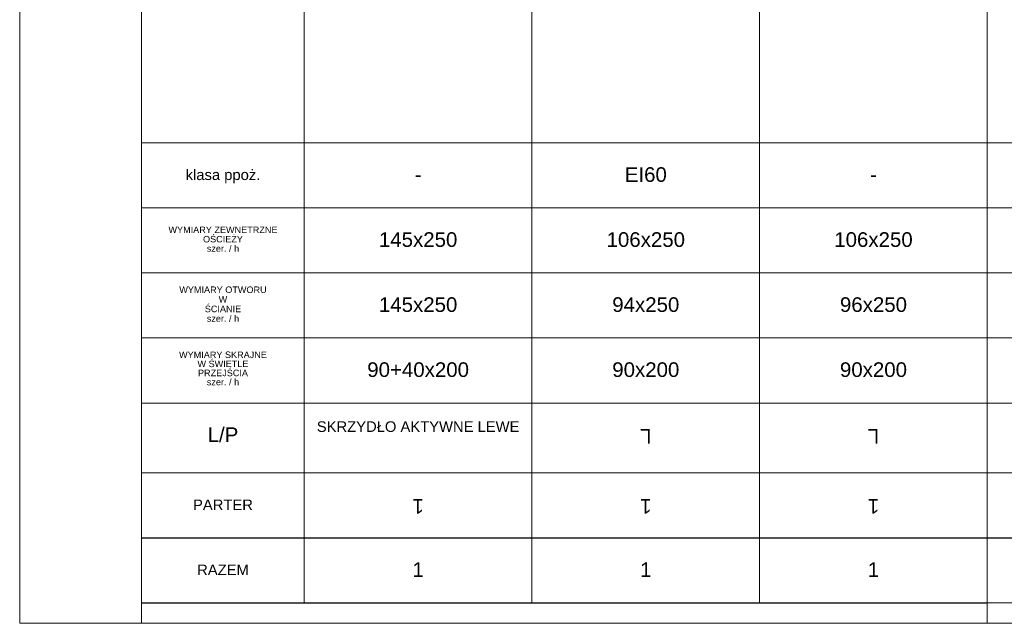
# Model space of a CAD drawing. Extents: x -11111 to 33789, y 5521 to 20371.
# Tile 2 of 4: x 12889 to 24998, y 5521 to 12946. Entities that reach past the tile are written whole.
import ezdxf

# ---------------------------------------------------------------- set-up
doc = ezdxf.new("R2010")
doc.units = 0
doc.header["$MEASUREMENT"] = 0
for name, color, linetype, lineweight in [('Arch opisy okien_Nr_Pióra__1', 7, 'Continuous', 25), ('Arch opisy_Nr_Pióra__1', 7, 'Continuous', 25), ('Arch opisy_Nr_Pióra__21', 7, 'Continuous', 13), ('ARCH TABELA_Nr_Pióra__21', 7, 'Continuous', 13)]:
    doc.layers.add(name, color=color, linetype=linetype, lineweight=lineweight)
doc.styles.add('GENERATED_STYLE_2', font='arial.ttf')
doc.styles.add('GENERATED_STYLE_3', font='arial.ttf')

msp = doc.modelspace()

# ---------------------------------------------------------------- linework, layer by layer
at = {"layer": 'Arch opisy_Nr_Pióra__1', "linetype": 'Continuous'}
for p, q in [((14389.1, 6570.6), (27589.1, 6570.6)), ((14389.1, 5770.6), (24789.1, 5770.6))]:
    msp.add_line(p, q, dxfattribs=at)
at = {"layer": 'Arch opisy_Nr_Pióra__21', "linetype": 'Continuous'}
for p, q in [((16389.1, 20120.6), (16389.1, 5770.6)), ((19189.1, 20120.6), (19189.1, 5770.6)), ((21989.1, 20120.6), (21989.1, 5770.6)), ((24789.1, 20120.6), (24789.1, 5770.6)), ((14389.1, 11430.6), (27589.1, 11430.6)), ((14389.1, 10630.6), (27589.1, 10630.6)), ((14389.1, 9830.6), (27589.1, 9830.6)), ((14389.1, 9030.6), (27589.1, 9030.6)), ((14389.1, 8230.6), (27589.1, 8230.6)), ((14389.1, 8230.6), (24789.1, 8230.6)), ((14389.1, 7370.6), (27589.1, 7370.6)), ((33539.1, 5770.6), (14389.1, 5770.6))]:
    msp.add_line(p, q, dxfattribs=at)
at = {"layer": 'ARCH TABELA_Nr_Pióra__21', "linetype": 'Continuous'}
for p, q in [((12889.1, 5520.6), (12889.1, 20370.6)), ((14389.1, 20120.6), (14389.1, 5770.6)), ((14389.1, 5520.6), (14389.1, 5770.6)), ((24789.1, 5520.6), (24789.1, 5770.6)), ((24789.1, 5520.6), (24789.1, 5770.6)), ((24789.1, 5520.6), (24789.1, 5770.6)), ((33789.1, 5520.6), (12889.1, 5520.6))]:
    msp.add_line(p, q, dxfattribs=at)

# ---------------------------------------------------------------- texts
at = {"layer": 'Arch opisy okien_Nr_Pióra__1', "linetype": 'Continuous', "attachment_point": 2}
for s, insert, char_height, style in [('{klasa ppoż.}', (15389.1, 11103.1), 130, 'GENERATED_STYLE_3'), ('{-}', (17789.1, 11130.9), 180, 'GENERATED_STYLE_3'), ('{EI60}', (20589.1, 11130.9), 180, 'GENERATED_STYLE_2'), ('{-}', (23389.1, 11130.9), 180, 'GENERATED_STYLE_3'), ('{145x250}', (17789.1, 10330.9), 180, 'GENERATED_STYLE_3'), ('{106x250}', (20589.1, 10330.9), 180, 'GENERATED_STYLE_3'), ('{106x250}', (23389.1, 10330.9), 180, 'GENERATED_STYLE_3'), ('{145x250}', (17789.1, 9530.9), 180, 'GENERATED_STYLE_3'), ('{94x250}', (20589.1, 9530.9), 180, 'GENERATED_STYLE_3'), ('{96x250}', (23389.1, 9530.9), 180, 'GENERATED_STYLE_3'), ('{90+40x200}', (17789.1, 8730.9), 180, 'GENERATED_STYLE_3'), ('{90x200}', (20589.1, 8730.9), 180, 'GENERATED_STYLE_3'), ('{90x200}', (23389.1, 8730.9), 180, 'GENERATED_STYLE_3'), ('{L/P}', (15389.1, 7930.9), 180, 'GENERATED_STYLE_3'), ('{PARTER}', (15389.1, 7043.1), 130, 'GENERATED_STYLE_3'), ('{RAZEM}', (15389.1, 6243.1), 130, 'GENERATED_STYLE_2'), ('{1}', (17789.1, 6270.9), 180, 'GENERATED_STYLE_2'), ('{1}', (20589.1, 6270.9), 180, 'GENERATED_STYLE_2'), ('{1}', (23389.1, 6270.9), 180, 'GENERATED_STYLE_2')]:
    msp.add_mtext(s, dxfattribs=dict(at, insert=insert, char_height=char_height, style=style))
for s, insert, char_height, width, line_spacing_factor, style in [('{WYMIARY ZEWNETRZNE\\POŚCIEŻY\\Pszer. / h}', (15389.1, 10400.9), 80, 2104.478, 0.862267, 'GENERATED_STYLE_2'), ('{WYMIARY OTWORU\\PW \\PŚCIANIE\\Pszer. / h}', (15389.1, 9663.8), 80, 2104.478, 0.884889, 'GENERATED_STYLE_2'), ('{WYMIARY SKRAJNE\\PW ŚWIETLE \\PPRZEJŚCIA\\Pszer. / h}', (15389.1, 8863.8), 80, 2104.478, 0.838461, 'GENERATED_STYLE_2'), ('{SKRZYDŁO AKTYWNE LEWE}', (17789.1, 8005.2), 130, 2370.8, 0.933337, 'GENERATED_STYLE_3')]:
    msp.add_mtext(s, dxfattribs=dict(at, insert=insert, char_height=char_height, width=width, line_spacing_factor=line_spacing_factor, style=style))
at = {"layer": 'Arch opisy okien_Nr_Pióra__1', "linetype": 'Continuous', "char_height": 180, "attachment_point": 2, "rotation": 180, "style": 'GENERATED_STYLE_3'}
for s, insert in [('{L}', (20589.1, 7730.3)), ('{L}', (23389.1, 7730.3)), ('{1}', (17789.1, 6870.3)), ('{1}', (20589.1, 6870.3)), ('{1}', (23389.1, 6870.3))]:
    msp.add_mtext(s, dxfattribs=dict(at, insert=insert))

doc.saveas('drawing.dxf')
